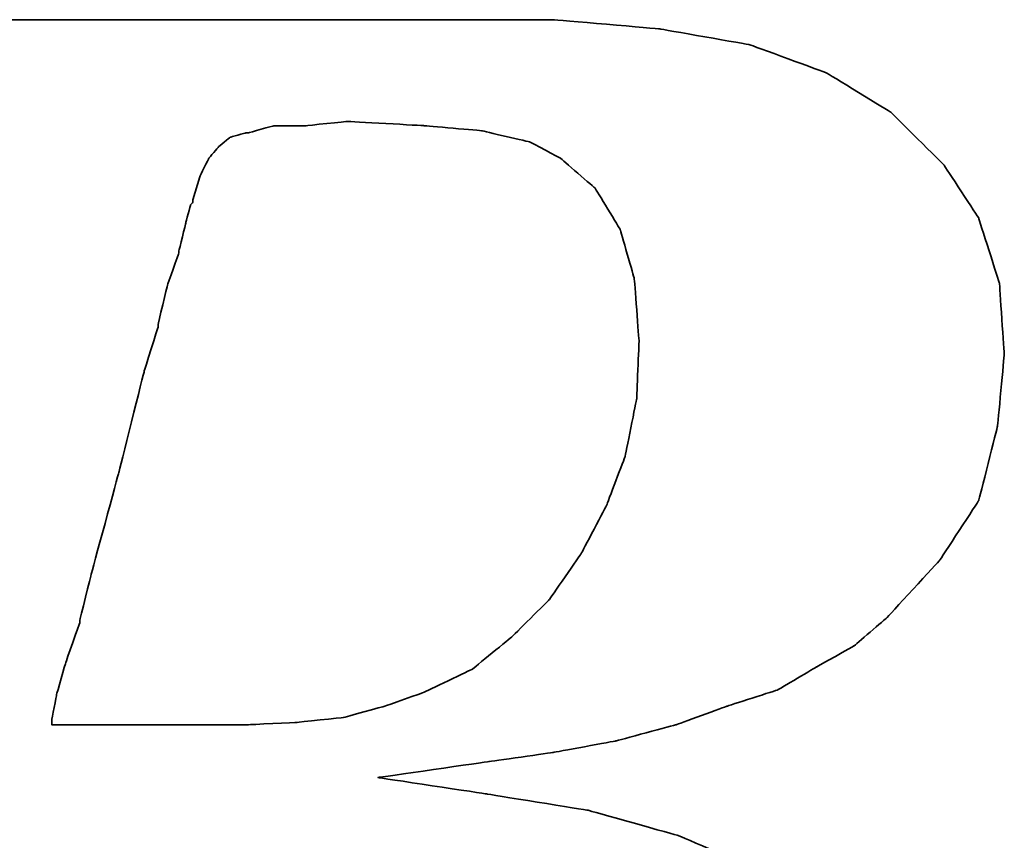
# Model space of a CAD drawing. Header units: millimetres. Extents: x 20 to 369, y 420 to 544.
# Tile 33 of 53: x 288.59 to 290.18, y 458.05 to 459.38. Entities that reach past the tile are written whole.
import ezdxf

# ---------------------------------------------------------------- set-up
doc = ezdxf.new("R2010")
doc.units = ezdxf.units.MM
doc.layers.add('DIM', color=4, linetype='CONTINUOUS')
doc.layers.add('layer 1', color=7, linetype='CONTINUOUS')

# ---------------------------------------------------------------- blocks, each defined once
blk = doc.blocks.new('TBI MOTION logo(完整正式版)')
at = {"layer": 'layer 1', "color": 22, "lineweight": 35}
for points, knots in [([(-64.65375, -6.86375), (-64.65375, -6.86375), (-64.84375, -7.29625), (-64.84375, -7.29625), (-64.84375, -7.29625), (-64.84375, -7.29625), (-64.86875, -7.34375), (-64.86875, -7.34375), (-64.86875, -7.34375), (-64.86875, -7.34375), (-64.86875, -7.36875), (-64.86875, -7.36875), (-64.86875, -7.36875), (-64.86875, -7.36875), (-65.15375, -7.65375), (-65.15375, -7.65375), (-65.15375, -7.65375), (-65.15375, -7.65375), (-65.17875, -7.65375), (-65.17875, -7.65375), (-65.17875, -7.65375), (-65.17875, -7.65375), (-65.20375, -7.67875), (-65.20375, -7.67875), (-65.20375, -7.67875), (-65.20375, -7.67875), (-65.58875, -7.87125), (-65.58875, -7.87125), (-65.58875, -7.87125), (-65.58875, -7.87125), (-65.63375, -7.87125), (-65.63375, -7.87125), (-65.63375, -7.87125), (-65.63375, -7.87125), (-65.65875, -7.89375), (-65.65875, -7.89375), (-65.65875, -7.89375), (-65.65875, -7.89375), (-66.09375, -7.94375), (-66.09375, -7.94375), (-66.09375, -7.94375), (-66.09375, -7.94375), (-66.11375, -7.94375), (-66.11375, -7.94375), (-66.11375, -7.94375), (-66.11375, -7.94375), (-66.16375, -7.94375), (-66.16375, -7.94375), (-66.16375, -7.94375), (-66.16375, -7.94375), (-66.30875, -7.94375), (-66.30875, -7.94375), (-66.30875, -7.94375), (-66.30875, -7.94375), (-66.69375, -7.94375), (-66.69375, -7.94375), (-66.69375, -7.94375), (-66.69375, -7.94375), (-67.07375, -7.94375), (-67.07375, -7.94375), (-67.07375, -7.94375), (-67.07375, -7.94375), (-67.12375, -7.94375), (-67.12375, -7.94375), (-67.12375, -7.94375), (-67.12375, -7.94375), (-67.12375, -7.96625), (-67.12375, -7.96625), (-67.12375, -7.96625), (-67.12375, -7.96625), (-67.14875, -7.99125), (-67.14875, -7.99125), (-67.14875, -7.99125), (-67.14875, -7.99125), (-67.24375, -8.34875), (-67.24375, -8.34875), (-67.24375, -8.34875), (-67.24375, -8.34875), (-67.31375, -8.68625), (-67.31375, -8.68625), (-67.31375, -8.68625), (-67.31375, -8.68625), (-67.26875, -8.68625), (-67.26875, -8.68625), (-67.26875, -8.68625), (-67.26875, -8.68625), (-67.07375, -8.68625), (-67.07375, -8.68625), (-67.07375, -8.68625), (-67.07375, -8.68625), (-66.54875, -8.68625), (-66.54875, -8.68625), (-66.54875, -8.68625), (-66.54875, -8.68625), (-65.82625, -8.68625), (-65.82625, -8.68625), (-65.82625, -8.68625), (-65.82625, -8.68625), (-65.01375, -8.68625), (-65.01375, -8.68625), (-65.01375, -8.68625), (-65.01375, -8.68625), (-64.05375, -8.68625), (-64.05375, -8.68625), (-64.05375, -8.68625), (-64.05375, -8.68625), (-62.08375, -8.68625), (-62.08375, -8.68625), (-62.08375, -8.68625), (-62.08375, -8.68625), (-60.06875, -8.68625), (-60.06875, -8.68625), (-60.06875, -8.68625), (-60.06875, -8.68625), (-59.10875, -8.68625), (-59.10875, -8.68625), (-59.10875, -8.68625), (-59.10875, -8.68625), (-58.29375, -8.68625), (-58.29375, -8.68625), (-58.29375, -8.68625), (-58.29375, -8.68625), (-57.57375, -8.68625), (-57.57375, -8.68625), (-57.57375, -8.68625), (-57.57375, -8.68625), (-57.04875, -8.68625), (-57.04875, -8.68625), (-57.04875, -8.68625), (-57.04875, -8.68625), (-56.85375, -8.68625), (-56.85375, -8.68625), (-56.85375, -8.68625), (-56.85375, -8.68625), (-56.70875, -8.68625), (-56.70875, -8.68625), (-56.70875, -8.68625), (-56.70875, -8.68625), (-56.61375, -8.68625), (-56.61375, -8.68625), (-56.61375, -8.68625), (-56.61375, -8.68625), (-56.56875, -8.68625), (-56.56875, -8.68625), (-56.56875, -8.68625), (-56.56875, -8.68625), (-55.65375, -8.63875), (-55.65375, -8.63875), (-55.65375, -8.63875), (-55.65375, -8.63875), (-54.76875, -8.51875), (-54.76875, -8.51875), (-54.76875, -8.51875), (-54.76875, -8.51875), (-53.90375, -8.30375), (-53.90375, -8.30375), (-53.90375, -8.30375), (-53.90375, -8.30375), (-53.08875, -8.03875), (-53.08875, -8.03875), (-53.08875, -8.03875), (-53.08875, -8.03875), (-52.34375, -7.65375), (-52.34375, -7.65375), (-52.34375, -7.65375), (-52.34375, -7.65375), (-51.69875, -7.29625), (-51.69875, -7.29625), (-51.69875, -7.29625), (-51.69875, -7.29625), (-51.21875, -6.91125), (-51.21875, -6.91125), (-51.21875, -6.91125), (-51.21875, -6.91125), (-50.83375, -6.50375), (-50.83375, -6.50375), (-50.83375, -6.50375), (-50.83375, -6.50375), (-50.44875, -5.94875), (-50.44875, -5.94875), (-50.44875, -5.94875), (-50.44875, -5.94875), (-50.13875, -5.30375), (-50.13875, -5.30375), (-50.13875, -5.30375), (-50.13875, -5.30375), (-49.99375, -4.65375), (-49.99375, -4.65375), (-49.99375, -4.65375), (-49.99375, -4.65375), (-49.92375, -3.98375), (-49.92375, -3.98375), (-49.92375, -3.98375), (-49.92375, -3.98375), (-49.99375, -3.19374), (-49.99375, -3.19374), (-49.99375, -3.19374), (-49.99375, -3.19374), (-50.23374, -2.44874), (-50.23374, -2.44874), (-50.23374, -2.44874), (-50.23374, -2.44874), (-50.59375, -1.87374), (-50.59375, -1.87374), (-50.59375, -1.87374), (-50.59375, -1.87374), (-51.09875, -1.31874), (-51.09875, -1.31874), (-51.09875, -1.31874), (-51.09875, -1.31874), (-51.74375, -0.81875), (-51.74375, -0.81875), (-51.74375, -0.81875), (-51.74375, -0.81875), (-52.53875, -0.48125), (-52.53875, -0.48125), (-52.53875, -0.48125), (-52.53875, -0.48125), (-53.47375, -0.21875), (-53.47375, -0.21875), (-53.47375, -0.21875), (-53.47375, -0.21875), (-54.52875, -0.04874), (-54.52875, -0.04874), (-54.52875, -0.04874), (-54.52875, -0.04874), (-55.65375, 0.12125), (-55.65375, 0.12125), (-55.65375, 0.12125), (-55.65375, 0.12125), (-54.50375, 0.28624), (-54.50375, 0.28624), (-54.50375, 0.28624), (-54.50375, 0.28624), (-53.83375, 0.38124), (-53.83375, 0.38124), (-53.83375, 0.38124), (-53.83375, 0.38124), (-53.18375, 0.50125), (-53.18375, 0.50125), (-53.18375, 0.50125), (-53.18375, 0.50125), (-52.55875, 0.66874), (-52.55875, 0.66874), (-52.55875, 0.66874), (-52.55875, 0.66874), (-52.03375, 0.86124), (-52.03375, 0.86124), (-52.03375, 0.86124), (-52.03375, 0.86124), (-51.50374, 1.03124), (-51.50374, 1.03124), (-51.50374, 1.03124), (-51.50374, 1.03124), (-51.09875, 1.27125), (-51.09875, 1.27125), (-51.09875, 1.27125), (-51.09875, 1.27125), (-50.71375, 1.48624), (-50.71375, 1.48624), (-50.71375, 1.48624), (-50.71375, 1.48624), (-50.37625, 1.77625), (-50.37625, 1.77625), (-50.37625, 1.77625), (-50.37625, 1.77625), (-49.82375, 2.37625), (-49.82375, 2.37625), (-49.82375, 2.37625), (-49.82375, 2.37625), (-49.41875, 2.99625), (-49.41875, 2.99625), (-49.41875, 2.99625), (-49.41875, 2.99625), (-49.22375, 3.76625), (-49.22375, 3.76625), (-49.22375, 3.76625), (-49.22375, 3.76625), (-49.15375, 4.50874), (-49.15375, 4.50874), (-49.15375, 4.50874), (-49.15375, 4.50874), (-49.20375, 5.25125), (-49.20375, 5.25125), (-49.20375, 5.25125), (-49.20375, 5.25125), (-49.41875, 5.92625), (-49.41875, 5.92625), (-49.41875, 5.92625), (-49.41875, 5.92625), (-49.77875, 6.47625), (-49.77875, 6.47625), (-49.77875, 6.47625), (-49.77875, 6.47625), (-50.33125, 7.02624), (-50.33125, 7.02624), (-50.33125, 7.02624), (-50.33125, 7.02624), (-51.00125, 7.43625), (-51.00125, 7.43625), (-51.00125, 7.43625), (-51.00125, 7.43625), (-51.79375, 7.72625), (-51.79375, 7.72625), (-51.79375, 7.72625), (-51.79375, 7.72625), (-52.72875, 7.89124), (-52.72875, 7.89124), (-52.72875, 7.89124), (-52.72875, 7.89124), (-53.83375, 7.98625), (-53.83375, 7.98625), (-53.83375, 7.98625), (-53.83375, 7.98625), (-53.92875, 7.98625), (-53.92875, 7.98625), (-53.92875, 7.98625), (-53.92875, 7.98625), (-54.26375, 7.98625), (-54.26375, 7.98625), (-54.26375, 7.98625), (-54.26375, 7.98625), (-54.74375, 7.98625), (-54.74375, 7.98625), (-54.74375, 7.98625), (-54.74375, 7.98625), (-55.36875, 7.98625), (-55.36875, 7.98625), (-55.36875, 7.98625), (-55.36875, 7.98625), (-56.13375, 7.98625), (-56.13375, 7.98625), (-56.13375, 7.98625), (-56.13375, 7.98625), (-56.94875, 7.98625), (-56.94875, 7.98625), (-56.94875, 7.98625), (-56.94875, 7.98625), (-58.77625, 7.98625), (-58.77625, 7.98625), (-58.77625, 7.98625), (-58.77625, 7.98625), (-60.59875, 7.98625), (-60.59875, 7.98625), (-60.59875, 7.98625), (-60.59875, 7.98625), (-61.41375, 7.98625), (-61.41375, 7.98625), (-61.41375, 7.98625), (-61.41375, 7.98625), (-62.17875, 7.98625), (-62.17875, 7.98625), (-62.17875, 7.98625), (-62.17875, 7.98625), (-62.80375, 7.98625), (-62.80375, 7.98625), (-62.80375, 7.98625), (-62.80375, 7.98625), (-63.30625, 7.98625), (-63.30625, 7.98625), (-63.30625, 7.98625), (-63.30625, 7.98625), (-63.57375, 7.98625), (-63.57375, 7.98625), (-63.57375, 7.98625), (-63.57375, 7.98625), (-63.57375, 7.96375), (-63.57375, 7.96375), (-63.57375, 7.96375), (-63.57375, 7.96375), (-63.59875, 7.94125), (-63.59875, 7.94125), (-63.59875, 7.94125), (-63.59875, 7.94125), (-63.69375, 7.55625), (-63.69375, 7.55625), (-63.69375, 7.55625), (-63.69375, 7.55625), (-63.76375, 7.24624), (-63.76375, 7.24624), (-63.76375, 7.24624), (-63.76375, 7.24624), (-63.23875, 7.24624), (-63.23875, 7.24624), (-63.23875, 7.24624), (-63.23875, 7.24624), (-62.75875, 7.24624), (-62.75875, 7.24624), (-62.75875, 7.24624), (-62.75875, 7.24624), (-62.61125, 7.24624), (-62.61125, 7.24624), (-62.61125, 7.24624), (-62.61125, 7.24624), (-62.56625, 7.24624), (-62.56625, 7.24624), (-62.56625, 7.24624), (-62.56625, 7.24624), (-62.22875, 7.24624), (-62.22875, 7.24624), (-62.22875, 7.24624), (-62.22875, 7.24624), (-62.20375, 7.24624), (-62.20375, 7.24624), (-62.20375, 7.24624), (-62.20375, 7.24624), (-62.17875, 7.21875), (-62.17875, 7.21875), (-62.17875, 7.21875), (-62.17875, 7.21875), (-61.96375, 7.17125), (-61.96375, 7.17125), (-61.96375, 7.17125), (-61.96375, 7.17125), (-61.72375, 7.12624), (-61.72375, 7.12624), (-61.72375, 7.12624), (-61.72375, 7.12624), (-61.70375, 7.12624), (-61.70375, 7.12624), (-61.70375, 7.12624), (-61.70375, 7.12624), (-61.55875, 7.07624), (-61.55875, 7.07624), (-61.55875, 7.07624), (-61.55875, 7.07624), (-61.50875, 7.07624), (-61.50875, 7.07624), (-61.50875, 7.07624), (-61.50875, 7.07624), (-61.48375, 7.02624), (-61.48375, 7.02624), (-61.48375, 7.02624), (-61.48375, 7.02624), (-61.31875, 6.83375), (-61.31875, 6.83375), (-61.31875, 6.83375), (-61.31875, 6.83375), (-61.29375, 6.81125), (-61.29375, 6.81125), (-61.29375, 6.81125), (-61.29375, 6.81125), (-61.29375, 6.78625), (-61.29375, 6.78625), (-61.29375, 6.78625), (-61.29375, 6.78625), (-61.19875, 6.50124), (-61.19875, 6.50124), (-61.19875, 6.50124), (-61.19875, 6.50124), (-61.17375, 6.45124), (-61.17375, 6.45124), (-61.17375, 6.45124), (-61.17375, 6.45124), (-61.19875, 6.40625), (-61.19875, 6.40625), (-61.19875, 6.40625), (-61.19875, 6.40625), (-61.26875, 5.99624), (-61.26875, 5.99624), (-61.26875, 5.99624), (-61.26875, 5.99624), (-61.26875, 5.85125), (-61.26875, 5.85125), (-61.26875, 5.85125), (-61.26875, 5.85125), (-61.26875, 5.82625), (-61.26875, 5.82625), (-61.26875, 5.82625), (-61.26875, 5.82625), (-61.29375, 5.80625), (-61.29375, 5.80625), (-61.29375, 5.80625), (-61.29375, 5.80625), (-61.34125, 5.66125), (-61.34125, 5.66125), (-61.34125, 5.66125), (-61.34125, 5.66125), (-61.41375, 5.44625), (-61.41375, 5.44625), (-61.41375, 5.44625), (-61.41375, 5.44625), (-61.48375, 5.15625), (-61.48375, 5.15625), (-61.48375, 5.15625), (-61.48375, 5.15625), (-61.58375, 4.82124), (-61.58375, 4.82124), (-61.58375, 4.82124), (-61.58375, 4.82124), (-61.79875, 4.00375), (-61.79875, 4.00375), (-61.79875, 4.00375), (-61.79875, 4.00375), (-62.05875, 2.99625), (-62.05875, 2.99625), (-62.05875, 2.99625), (-62.05875, 2.99625), (-62.34875, 1.91625), (-62.34875, 1.91625), (-62.34875, 1.91625), (-62.34875, 1.91625), (-62.97375, -0.41124), (-62.97375, -0.41124), (-62.97375, -0.41124), (-62.97375, -0.41124), (-63.59875, -2.75875), (-63.59875, -2.75875), (-63.59875, -2.75875), (-63.59875, -2.75875), (-63.88375, -3.86374), (-63.88375, -3.86374), (-63.88375, -3.86374), (-63.88375, -3.86374), (-64.14875, -4.82374), (-64.14875, -4.82374), (-64.14875, -4.82374), (-64.14875, -4.82374), (-64.36375, -5.64125), (-64.36375, -5.64125), (-64.36375, -5.64125), (-64.36375, -5.64125), (-64.43625, -5.97625), (-64.43625, -5.97625), (-64.43625, -5.97625), (-64.43625, -5.97625), (-64.50875, -6.28625), (-64.50875, -6.28625), (-64.50875, -6.28625), (-64.50875, -6.28625), (-64.50875, -6.30875), (-64.50875, -6.30875), (-64.50875, -6.30875), (-64.50875, -6.30875), (-64.57875, -6.50375), (-64.57875, -6.50375), (-64.57875, -6.50375), (-64.57875, -6.50375), (-64.62875, -6.69625), (-64.62875, -6.69625), (-64.62875, -6.69625), (-64.62875, -6.69625), (-64.62875, -6.76875), (-64.62875, -6.76875), (-64.62875, -6.76875), (-64.62875, -6.76875), (-64.62875, -6.81375), (-64.62875, -6.81375), (-64.62875, -6.81375), (-64.62875, -6.81375), (-64.62875, -6.83875), (-64.62875, -6.83875), (-64.62875, -6.83875), (-64.62875, -6.83875), (-64.65375, -6.86375), (-64.65375, -6.86375)], [0, 0, 0, 0, 0.00719424, 0.00719424, 0.00719424, 0.00719425, 0.01438849, 0.01438849, 0.01438849, 0.0143885, 0.02158273, 0.02158273, 0.02158273, 0.02158274, 0.02877698, 0.02877698, 0.02877698, 0.02877699, 0.03597122, 0.03597122, 0.03597122, 0.03597123, 0.04316547, 0.04316547, 0.04316547, 0.04316548, 0.05035971, 0.05035971, 0.05035971, 0.05035972, 0.05755396, 0.05755396, 0.05755396, 0.05755397, 0.0647482, 0.0647482, 0.0647482, 0.06474821, 0.07194245, 0.07194245, 0.07194245, 0.07194246, 0.07913669, 0.07913669, 0.07913669, 0.0791367, 0.08633094, 0.08633094, 0.08633094, 0.08633095, 0.09352518, 0.09352518, 0.09352518, 0.09352519, 0.10071942, 0.10071942, 0.10071942, 0.10071943, 0.10791367, 0.10791367, 0.10791367, 0.10791368, 0.11510791, 0.11510791, 0.11510791, 0.11510792, 0.12230216, 0.12230216, 0.12230216, 0.12230217, 0.1294964, 0.1294964, 0.1294964, 0.12949641, 0.13669065, 0.13669065, 0.13669065, 0.13669066, 0.14388489, 0.14388489, 0.14388489, 0.1438849, 0.15107914, 0.15107914, 0.15107914, 0.15107915, 0.15827338, 0.15827338, 0.15827338, 0.15827339, 0.16546763, 0.16546763, 0.16546763, 0.16546764, 0.17266187, 0.17266187, 0.17266187, 0.17266188, 0.17985612, 0.17985612, 0.17985612, 0.17985613, 0.18705036, 0.18705036, 0.18705036, 0.18705037, 0.1942446, 0.1942446, 0.1942446, 0.19424461, 0.20143885, 0.20143885, 0.20143885, 0.20143886, 0.20863309, 0.20863309, 0.20863309, 0.2086331, 0.21582734, 0.21582734, 0.21582734, 0.21582735, 0.22302158, 0.22302158, 0.22302158, 0.22302159, 0.23021583, 0.23021583, 0.23021583, 0.23021584, 0.23741007, 0.23741007, 0.23741007, 0.23741008, 0.24460432, 0.24460432, 0.24460432, 0.24460433, 0.25179856, 0.25179856, 0.25179856, 0.25179857, 0.25899281, 0.25899281, 0.25899281, 0.25899282, 0.26618705, 0.26618705, 0.26618705, 0.26618706, 0.27338129, 0.27338129, 0.27338129, 0.2733813, 0.28057554, 0.28057554, 0.28057554, 0.28057555, 0.28776978, 0.28776978, 0.28776978, 0.28776979, 0.29496403, 0.29496403, 0.29496403, 0.29496404, 0.30215827, 0.30215827, 0.30215827, 0.30215828, 0.30935252, 0.30935252, 0.30935252, 0.30935253, 0.31654676, 0.31654676, 0.31654676, 0.31654677, 0.32374101, 0.32374101, 0.32374101, 0.32374102, 0.33093525, 0.33093525, 0.33093525, 0.33093526, 0.3381295, 0.3381295, 0.3381295, 0.33812951, 0.34532374, 0.34532374, 0.34532374, 0.34532375, 0.35251799, 0.35251799, 0.35251799, 0.352518, 0.35971223, 0.35971223, 0.35971223, 0.35971224, 0.36690647, 0.36690647, 0.36690647, 0.36690648, 0.37410072, 0.37410072, 0.37410072, 0.37410073, 0.38129496, 0.38129496, 0.38129496, 0.38129497, 0.38848921, 0.38848921, 0.38848921, 0.38848922, 0.39568345, 0.39568345, 0.39568345, 0.39568346, 0.4028777, 0.4028777, 0.4028777, 0.40287771, 0.41007194, 0.41007194, 0.41007194, 0.41007195, 0.41726619, 0.41726619, 0.41726619, 0.4172662, 0.42446043, 0.42446043, 0.42446043, 0.42446044, 0.43165468, 0.43165468, 0.43165468, 0.43165469, 0.43884892, 0.43884892, 0.43884892, 0.43884893, 0.44604317, 0.44604317, 0.44604317, 0.44604318, 0.45323741, 0.45323741, 0.45323741, 0.45323742, 0.46043165, 0.46043165, 0.46043165, 0.46043166, 0.4676259, 0.4676259, 0.4676259, 0.46762591, 0.47482014, 0.47482014, 0.47482014, 0.47482015, 0.48201439, 0.48201439, 0.48201439, 0.4820144, 0.48920863, 0.48920863, 0.48920863, 0.48920864, 0.49640288, 0.49640288, 0.49640288, 0.49640289, 0.50359712, 0.50359712, 0.50359712, 0.50359713, 0.51079137, 0.51079137, 0.51079137, 0.51079138, 0.51798561, 0.51798561, 0.51798561, 0.51798562, 0.52517986, 0.52517986, 0.52517986, 0.52517987, 0.5323741, 0.5323741, 0.5323741, 0.53237411, 0.53956835, 0.53956835, 0.53956835, 0.53956836, 0.54676259, 0.54676259, 0.54676259, 0.5467626, 0.55395683, 0.55395683, 0.55395683, 0.55395684, 0.56115108, 0.56115108, 0.56115108, 0.56115109, 0.56834532, 0.56834532, 0.56834532, 0.56834533, 0.57553957, 0.57553957, 0.57553957, 0.57553958, 0.58273381, 0.58273381, 0.58273381, 0.58273382, 0.58992806, 0.58992806, 0.58992806, 0.58992807, 0.5971223, 0.5971223, 0.5971223, 0.59712231, 0.60431655, 0.60431655, 0.60431655, 0.60431656, 0.61151079, 0.61151079, 0.61151079, 0.6115108, 0.61870504, 0.61870504, 0.61870504, 0.61870505, 0.62589928, 0.62589928, 0.62589928, 0.62589929, 0.63309353, 0.63309353, 0.63309353, 0.63309354, 0.64028777, 0.64028777, 0.64028777, 0.64028778, 0.64748201, 0.64748201, 0.64748201, 0.64748202, 0.65467626, 0.65467626, 0.65467626, 0.65467627, 0.6618705, 0.6618705, 0.6618705, 0.66187051, 0.66906475, 0.66906475, 0.66906475, 0.66906476, 0.67625899, 0.67625899, 0.67625899, 0.676259, 0.68345324, 0.68345324, 0.68345324, 0.68345325, 0.69064748, 0.69064748, 0.69064748, 0.69064749, 0.69784173, 0.69784173, 0.69784173, 0.69784174, 0.70503597, 0.70503597, 0.70503597, 0.70503598, 0.71223022, 0.71223022, 0.71223022, 0.71223023, 0.71942446, 0.71942446, 0.71942446, 0.71942447, 0.72661871, 0.72661871, 0.72661871, 0.72661872, 0.73381295, 0.73381295, 0.73381295, 0.73381296, 0.74100719, 0.74100719, 0.74100719, 0.7410072, 0.74820144, 0.74820144, 0.74820144, 0.74820145, 0.75539568, 0.75539568, 0.75539568, 0.75539569, 0.76258993, 0.76258993, 0.76258993, 0.76258994, 0.76978417, 0.76978417, 0.76978417, 0.76978418, 0.77697842, 0.77697842, 0.77697842, 0.77697843, 0.78417266, 0.78417266, 0.78417266, 0.78417267, 0.79136691, 0.79136691, 0.79136691, 0.79136692, 0.79856115, 0.79856115, 0.79856115, 0.79856116, 0.8057554, 0.8057554, 0.8057554, 0.80575541, 0.81294964, 0.81294964, 0.81294964, 0.81294965, 0.82014388, 0.82014388, 0.82014388, 0.82014389, 0.82733813, 0.82733813, 0.82733813, 0.82733814, 0.83453237, 0.83453237, 0.83453237, 0.83453238, 0.84172662, 0.84172662, 0.84172662, 0.84172663, 0.84892086, 0.84892086, 0.84892086, 0.84892087, 0.85611511, 0.85611511, 0.85611511, 0.85611512, 0.86330935, 0.86330935, 0.86330935, 0.86330936, 0.8705036, 0.8705036, 0.8705036, 0.87050361, 0.87769784, 0.87769784, 0.87769784, 0.87769785, 0.88489209, 0.88489209, 0.88489209, 0.8848921, 0.89208633, 0.89208633, 0.89208633, 0.89208634, 0.89928058, 0.89928058, 0.89928058, 0.89928059, 0.90647482, 0.90647482, 0.90647482, 0.90647483, 0.91366906, 0.91366906, 0.91366906, 0.91366907, 0.92086331, 0.92086331, 0.92086331, 0.92086332, 0.92805755, 0.92805755, 0.92805755, 0.92805756, 0.9352518, 0.9352518, 0.9352518, 0.93525181, 0.94244604, 0.94244604, 0.94244604, 0.94244605, 0.94964029, 0.94964029, 0.94964029, 0.9496403, 0.95683453, 0.95683453, 0.95683453, 0.95683454, 0.96402878, 0.96402878, 0.96402878, 0.96402879, 0.97122302, 0.97122302, 0.97122302, 0.97122303, 0.97841727, 0.97841727, 0.97841727, 0.97841728, 0.98561151, 0.98561151, 0.98561151, 0.98561152, 0.99280576, 0.99280576, 0.99280576, 0.99280577, 1, 1, 1, 1]), ([(-57.50375, 6.35625), (-57.50375, 6.35625), (-57.57375, 6.11625), (-57.57375, 6.11625), (-57.57375, 6.11625), (-57.57375, 6.11625), (-57.57375, 6.09125), (-57.57375, 6.09125), (-57.57375, 6.09125), (-57.57375, 6.09125), (-57.59875, 6.06625), (-57.59875, 6.06625), (-57.59875, 6.06625), (-57.59875, 6.06625), (-57.64875, 5.87625), (-57.64875, 5.87625), (-57.64875, 5.87625), (-57.64875, 5.87625), (-57.71875, 5.58875), (-57.71875, 5.58875), (-57.71875, 5.58875), (-57.71875, 5.58875), (-57.71875, 5.56625), (-57.71875, 5.56625), (-57.71875, 5.56625), (-57.71875, 5.56625), (-57.83875, 5.23125), (-57.83875, 5.23125), (-57.83875, 5.23125), (-57.83875, 5.23125), (-57.93625, 4.82124), (-57.93625, 4.82124), (-57.93625, 4.82124), (-57.93625, 4.82124), (-57.93625, 4.79624), (-57.93625, 4.79624), (-57.93625, 4.79624), (-57.93625, 4.79624), (-58.07875, 4.34125), (-58.07875, 4.34125), (-58.07875, 4.34125), (-58.07875, 4.34125), (-58.34375, 3.28625), (-58.34375, 3.28625), (-58.34375, 3.28625), (-58.34375, 3.28625), (-58.62875, 2.23124), (-58.62875, 2.23124), (-58.62875, 2.23124), (-58.62875, 2.23124), (-58.74875, 1.75125), (-58.74875, 1.75125), (-58.74875, 1.75125), (-58.74875, 1.75125), (-58.74875, 1.72625), (-58.74875, 1.72625), (-58.74875, 1.72625), (-58.74875, 1.72625), (-58.89375, 1.31625), (-58.89375, 1.31625), (-58.89375, 1.31625), (-58.89375, 1.31625), (-58.98875, 0.98124), (-58.98875, 0.98124), (-58.98875, 0.98124), (-58.98875, 0.98124), (-59.03875, 0.71625), (-59.03875, 0.71625), (-59.03875, 0.71625), (-59.03875, 0.71625), (-59.03875, 0.66874), (-59.03875, 0.66874), (-59.03875, 0.66874), (-59.03875, 0.66874), (-58.91875, 0.66874), (-58.91875, 0.66874), (-58.91875, 0.66874), (-58.91875, 0.66874), (-58.53375, 0.66874), (-58.53375, 0.66874), (-58.53375, 0.66874), (-58.53375, 0.66874), (-58.10375, 0.66874), (-58.10375, 0.66874), (-58.10375, 0.66874), (-58.10375, 0.66874), (-57.66875, 0.66874), (-57.66875, 0.66874), (-57.66875, 0.66874), (-57.66875, 0.66874), (-57.33375, 0.66874), (-57.33375, 0.66874), (-57.33375, 0.66874), (-57.33375, 0.66874), (-57.09375, 0.66874), (-57.09375, 0.66874), (-57.09375, 0.66874), (-57.09375, 0.66874), (-56.99875, 0.66874), (-56.99875, 0.66874), (-56.99875, 0.66874), (-56.99875, 0.66874), (-56.49375, 0.69374), (-56.49375, 0.69374), (-56.49375, 0.69374), (-56.49375, 0.69374), (-56.01375, 0.74374), (-56.01375, 0.74374), (-56.01375, 0.74374), (-56.01375, 0.74374), (-55.58375, 0.86124), (-55.58375, 0.86124), (-55.58375, 0.86124), (-55.58375, 0.86124), (-55.17375, 1.00624), (-55.17375, 1.00624), (-55.17375, 1.00624), (-55.17375, 1.00624), (-54.67375, 1.24625), (-54.67375, 1.24625), (-54.67375, 1.24625), (-54.67375, 1.24625), (-54.26375, 1.58124), (-54.26375, 1.58124), (-54.26375, 1.58124), (-54.26375, 1.58124), (-53.87875, 1.96374), (-53.87875, 1.96374), (-53.87875, 1.96374), (-53.87875, 1.96374), (-53.54375, 2.44625), (-53.54375, 2.44625), (-53.54375, 2.44625), (-53.54375, 2.44625), (-53.27875, 2.95125), (-53.27875, 2.95125), (-53.27875, 2.95125), (-53.27875, 2.95125), (-53.08875, 3.45124), (-53.08875, 3.45124), (-53.08875, 3.45124), (-53.08875, 3.45124), (-52.96875, 4.05124), (-52.96875, 4.05124), (-52.96875, 4.05124), (-52.96875, 4.05124), (-52.94375, 4.65125), (-52.94375, 4.65125), (-52.94375, 4.65125), (-52.94375, 4.65125), (-52.99375, 5.30125), (-52.99375, 5.30125), (-52.99375, 5.30125), (-52.99375, 5.30125), (-53.13875, 5.80625), (-53.13875, 5.80625), (-53.13875, 5.80625), (-53.13875, 5.80625), (-53.39875, 6.23625), (-53.39875, 6.23625), (-53.39875, 6.23625), (-53.39875, 6.23625), (-53.75875, 6.54875), (-53.75875, 6.54875), (-53.75875, 6.54875), (-53.75875, 6.54875), (-54.07375, 6.71625), (-54.07375, 6.71625), (-54.07375, 6.71625), (-54.07375, 6.71625), (-54.57375, 6.83375), (-54.57375, 6.83375), (-54.57375, 6.83375), (-54.57375, 6.83375), (-55.17375, 6.88625), (-55.17375, 6.88625), (-55.17375, 6.88625), (-55.17375, 6.88625), (-55.96875, 6.93125), (-55.96875, 6.93125), (-55.96875, 6.93125), (-55.96875, 6.93125), (-56.39875, 6.88625), (-56.39875, 6.88625), (-56.39875, 6.88625), (-56.39875, 6.88625), (-56.42125, 6.88625), (-56.42125, 6.88625), (-56.42125, 6.88625), (-56.42125, 6.88625), (-56.73375, 6.88625), (-56.73375, 6.88625), (-56.73375, 6.88625), (-56.73375, 6.88625), (-56.99875, 6.81125), (-56.99875, 6.81125), (-56.99875, 6.81125), (-56.99875, 6.81125), (-57.02375, 6.81125), (-57.02375, 6.81125), (-57.02375, 6.81125), (-57.02375, 6.81125), (-57.18875, 6.76625), (-57.18875, 6.76625), (-57.18875, 6.76625), (-57.18875, 6.76625), (-57.30875, 6.66625), (-57.30875, 6.66625), (-57.30875, 6.66625), (-57.30875, 6.66625), (-57.40875, 6.54875), (-57.40875, 6.54875), (-57.40875, 6.54875), (-57.40875, 6.54875), (-57.50375, 6.35625), (-57.50375, 6.35625)], [0, 0, 0, 0, 0.01851852, 0.01851852, 0.01851852, 0.01851853, 0.03703704, 0.03703704, 0.03703704, 0.03703705, 0.05555556, 0.05555556, 0.05555556, 0.05555557, 0.07407407, 0.07407407, 0.07407407, 0.07407408, 0.09259259, 0.09259259, 0.09259259, 0.0925926, 0.11111111, 0.11111111, 0.11111111, 0.11111112, 0.12962963, 0.12962963, 0.12962963, 0.12962964, 0.14814815, 0.14814815, 0.14814815, 0.14814816, 0.16666667, 0.16666667, 0.16666667, 0.16666668, 0.18518519, 0.18518519, 0.18518519, 0.1851852, 0.2037037, 0.2037037, 0.2037037, 0.20370371, 0.22222222, 0.22222222, 0.22222222, 0.22222223, 0.24074074, 0.24074074, 0.24074074, 0.24074075, 0.25925926, 0.25925926, 0.25925926, 0.25925927, 0.27777778, 0.27777778, 0.27777778, 0.27777779, 0.2962963, 0.2962963, 0.2962963, 0.29629631, 0.31481481, 0.31481481, 0.31481481, 0.31481482, 0.33333333, 0.33333333, 0.33333333, 0.33333334, 0.35185185, 0.35185185, 0.35185185, 0.35185186, 0.37037037, 0.37037037, 0.37037037, 0.37037038, 0.38888889, 0.38888889, 0.38888889, 0.3888889, 0.40740741, 0.40740741, 0.40740741, 0.40740742, 0.42592593, 0.42592593, 0.42592593, 0.42592594, 0.44444444, 0.44444444, 0.44444444, 0.44444445, 0.46296296, 0.46296296, 0.46296296, 0.46296297, 0.48148148, 0.48148148, 0.48148148, 0.48148149, 0.5, 0.5, 0.5, 0.50000001, 0.51851852, 0.51851852, 0.51851852, 0.51851853, 0.53703704, 0.53703704, 0.53703704, 0.53703705, 0.55555556, 0.55555556, 0.55555556, 0.55555557, 0.57407407, 0.57407407, 0.57407407, 0.57407408, 0.59259259, 0.59259259, 0.59259259, 0.5925926, 0.61111111, 0.61111111, 0.61111111, 0.61111112, 0.62962963, 0.62962963, 0.62962963, 0.62962964, 0.64814815, 0.64814815, 0.64814815, 0.64814816, 0.66666667, 0.66666667, 0.66666667, 0.66666668, 0.68518519, 0.68518519, 0.68518519, 0.6851852, 0.7037037, 0.7037037, 0.7037037, 0.70370371, 0.72222222, 0.72222222, 0.72222222, 0.72222223, 0.74074074, 0.74074074, 0.74074074, 0.74074075, 0.75925926, 0.75925926, 0.75925926, 0.75925927, 0.77777778, 0.77777778, 0.77777778, 0.77777779, 0.7962963, 0.7962963, 0.7962963, 0.79629631, 0.81481481, 0.81481481, 0.81481481, 0.81481482, 0.83333333, 0.83333333, 0.83333333, 0.83333334, 0.85185185, 0.85185185, 0.85185185, 0.85185186, 0.87037037, 0.87037037, 0.87037037, 0.87037038, 0.88888889, 0.88888889, 0.88888889, 0.8888889, 0.90740741, 0.90740741, 0.90740741, 0.90740742, 0.92592593, 0.92592593, 0.92592593, 0.92592594, 0.94444444, 0.94444444, 0.94444444, 0.94444445, 0.96296296, 0.96296296, 0.96296296, 0.96296297, 0.98148148, 0.98148148, 0.98148148, 0.98148149, 1, 1, 1, 1])]:
    blk.add_open_spline(points, degree=3, knots=knots, dxfattribs=at)

msp = doc.modelspace()

# ---------------------------------------------------------------- block references
at = {"layer": 'DIM', "color": 0, "xscale": 0.1555785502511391, "yscale": 0.1555785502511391, "zscale": 0.1555785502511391}
msp.add_blockref('TBI MOTION logo(完整正式版)', (297.8307, 458.1342), dxfattribs=at)

doc.saveas('drawing.dxf')
